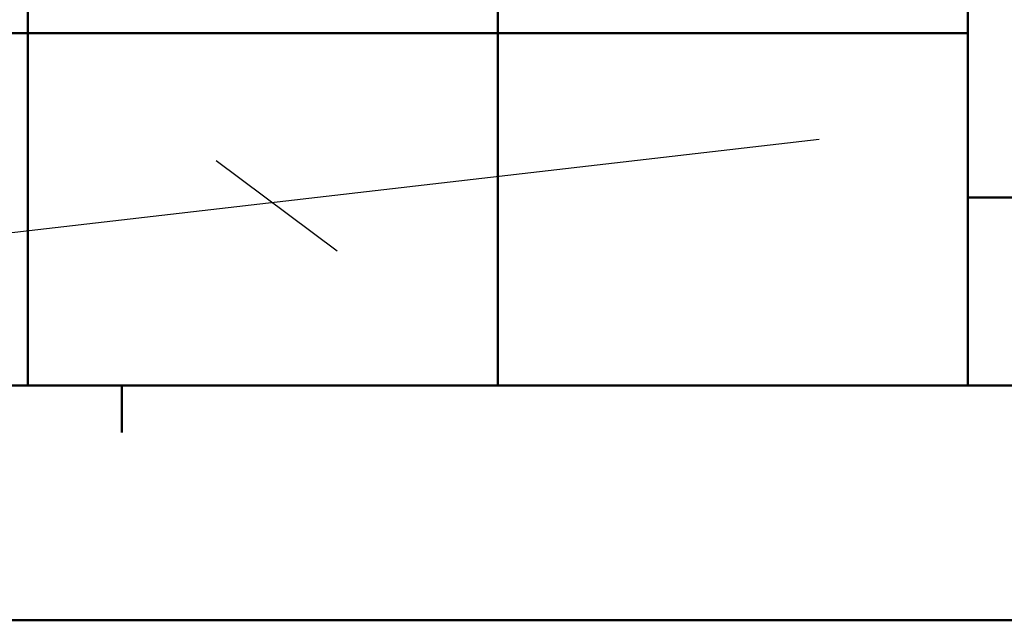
# Model space of a CAD drawing. Header units: millimetres. Extents: x 0 to 766, y 0 to 542.
# Tile 11 of 17: x 494 to 570, y 0 to 47. Entities that reach past the tile are written whole.
import ezdxf

# ---------------------------------------------------------------- set-up
doc = ezdxf.new("R2010")
doc.units = ezdxf.units.MM
doc.header["$LTSCALE"] = 5
doc.layers.add('AM_0', color=7, linetype='Continuous', lineweight=50)

# ---------------------------------------------------------------- blocks, each defined once
blk = doc.blocks.new('A$C759C226F')
for p, q in [((247.638, 7.963), (247.638, 42.202)), ((215.787, 7.963), (215.787, 34.239)), ((231.712, 7.963), (231.712, 34.239)), ((183.937, 19.907), (247.638, 19.907)), ((247.638, 14.333), (326.468, 14.333)), ((19.907, 7.963), (326.468, 7.963)), ((218.972, 7.963), (218.972, 6.37)), ((0, 0), (334.43, 0))]:
    blk.add_line(p, q)

msp = doc.modelspace()

# ---------------------------------------------------------------- linework, layer by layer
for p, q in [((471.456, 27.608), (555.85, 37.367)), ((509.046, 35.709), (518.444, 28.713))]:
    msp.add_line(p, q)

# ---------------------------------------------------------------- block references
at = {"layer": 'AM_0', "xscale": 2.291214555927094, "yscale": 2.291214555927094, "zscale": 2.291214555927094}
msp.add_blockref('A$C759C226F', (0, 0), dxfattribs=at)

doc.saveas('drawing.dxf')
